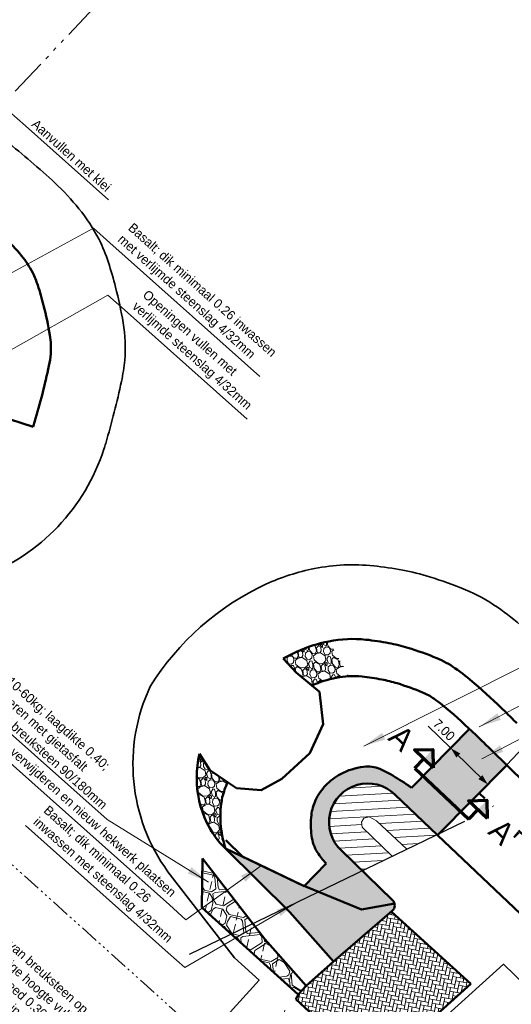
# Model space of a CAD drawing. Header units: metres. Extents: x 63663 to 67388, y 393975 to 407310.
# Tile 24 of 49: x 66473 to 66539, y 402421 to 402553. Entities that reach past the tile are written whole.
import ezdxf
from ezdxf.enums import TextEntityAlignment as Align

# ---------------------------------------------------------------- set-up
doc = ezdxf.new("R2010")
doc.units = ezdxf.units.M
for name, pattern in [('ACAD_ISO06W100', [36, 24, -3, 0, -3, 0, -3, 0, -3]), ('CENTER2', [28.574999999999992, 19.05, -3.174999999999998, 3.174999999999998, -3.174999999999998]), ('SECTIEGRENS', [10.5, 5, -1, 0.5, -1, 0.5, -1, 0.5, -1])]:
    doc.linetypes.add(name, pattern=pattern)
for name, color, linetype, lineweight in [('DP-NW-maatvoering', 7, 'Continuous', 35), ('maatvoering-leadr', 7, 'Continuous', 30), ('Plts-Detail', 3, 'CENTER2', 30), ('Plts-Detail_1-1000', 5, 'CENTER2', 70), ('sn-arcering_dun', 1, 'Continuous', 18), ('sn-arcering_kreukelberm', 253, 'Continuous', 0), ('sn-arcering_lgrijs', 9, 'Continuous', 20), ('sn-arcering_overlaging', 126, 'Continuous', 9), ('TM-Glooiing', 4, 'Continuous', 50), ('TM-invloedsgrens', 6, 'SECTIEGRENS', 20), ('TM-Kreukelberm', 43, 'Continuous', 50), ('TM-Overgangsconstructie', 150, 'ACAD_ISO06W100', 50), ('TM-Raster', 41, 'RASTER', 50), ('TM-Verharding', 2, 'Continuous', 50), ('TM-Werkgrens', 62, 'PBZ-WERKGRENS', 35)]:
    doc.layers.add(name, color=color, linetype=linetype, lineweight=lineweight)
doc.layers.add('TM-Arcrand', color=206, linetype='Continuous', plot=False)
doc.styles.add('ISO', font='isocp.shx', dxfattribs={"height": 2.5})
doc.styles.add('StagCAD', font='StagCAD.ttf')
doc.linetypes.add('PBZ-WERKGRENS', pattern='A,5.5,-1.05,["O",StagCAD,S=2,R=0,X=0,Y=-1],-3.45', length=10)
doc.linetypes.add('RASTER', pattern='A,3,-2,[200,RASTER,S=0.75,R=0,X=0,Y=0],-2,3', length=10)
doc.dimstyles.new('GM-maatvoering', dxfattribs={"dimtxt": 2.5, "dimasz": 1, "dimexe": 0, "dimexo": 0, "dimgap": 1, "dimtad": 1, "dimrnd": 0.001, "dimzin": 1, "dimdsep": 46, "dimtxsty": 'StagCAD', "dimblk1": 'DIM_PIJL', "dimblk2": 'DIM_PIJL', "dimsah": 1, "dimcen": 0.09, "dimse1": 1, "dimse2": 1, "dimclrd": 1, "dimclre": 1, "dimclrt": 7, "dimazin": 0, "dimtfac": 1, "dimtix": 1, "dimtmove": 0, "dimatfit": 3, "dimldrblk": 'RAD_PIJL', "dimfxl": 1, "dimtvp": 0.8299999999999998, "dimtolj": 1, "dimtzin": 0, "dimlwd": 15, "dimarcsym": 0})
doc.dimstyles.new('leader 1_1000', dxfattribs={"dimtxt": 2.5, "dimasz": 3, "dimexe": 0, "dimexo": 0, "dimgap": 1, "dimtad": 1, "dimrnd": 0.001, "dimzin": 1, "dimdsep": 46, "dimtxsty": 'StagCAD', "dimblk1": 'RAD_PIJL', "dimblk2": 'RAD_PIJL', "dimsah": 1, "dimcen": 0.09, "dimse1": 1, "dimse2": 1, "dimclrd": 1, "dimclre": 1, "dimclrt": 7, "dimazin": 0, "dimtfac": 1, "dimtix": 1, "dimtmove": 0, "dimatfit": 0, "dimfxl": 1, "dimtvp": 0.8299999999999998, "dimtolj": 1, "dimtzin": 0, "dimlwd": 15, "dimarcsym": 0})

# ---------------------------------------------------------------- blocks, each defined once
blk = doc.blocks.new('RAD_PIJL')
at = {"color": 1, "linetype": 'Continuous'}
blk.add_solid([(-2.828427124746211, -0.75), (-2.828427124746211, 0.75), (0, 0)], dxfattribs=at)
blk = doc.blocks.new('A$C339612C1')
at = {"layer": 'Plts-Detail_1-1000', "linetype": 'Continuous', "ltscale": 0.5}
for p, q in [((64650.17242433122, 403350.0082778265), (64650.63867791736, 403351.6950224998)), ((64659.81607158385, 403347.362619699), (64660.28232517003, 403349.0493643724))]:
    blk.add_line(p, q, dxfattribs=at)
at = {"layer": 'Plts-Detail_1-1000'}
blk.add_line((64650.17242433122, 403350.0082778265), (64659.81092028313, 403347.3439840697), dxfattribs=at)
at = {"layer": 'Plts-Detail_1-1000', "linetype": 'Continuous', "ltscale": 0.5, "flags": 128}
for points in [[(64652.32542259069, 403351.2287689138), (64648.95193324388, 403352.1612760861), (64651.10493150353, 403353.3817671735), (64652.32542259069, 403351.2287689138)], [(64661.9690698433, 403348.5831107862), (64658.59558049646, 403349.5156179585), (64660.74857875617, 403350.7361090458), (64661.9690698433, 403348.5831107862)]]:
    blk.add_lwpolyline(points, dxfattribs=at)
at = {"layer": 'Plts-Detail_1-1000', "linetype": 'Continuous', "ltscale": 0.5}
for points in [[(64650.63867791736, 403351.6950224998), (64651.10493150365, 403353.3817671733), (64652.32542259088, 403351.2287689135)], [(64660.28232516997, 403349.0493643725), (64660.74857875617, 403350.7361090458), (64661.96906984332, 403348.583110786)]]:
    blk.add_solid(points, dxfattribs=at)
at = {"layer": 'Plts-Detail_1-1000', "char_height": 3, "rotation": 344.5441439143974, "style": 'StagCAD', "bg_fill": 3, "box_fill_scale": 1.149999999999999, "bg_fill_color": 256, "bg_fill_transparency": 0}
for s, insert, width, attachment_point in [('A', (64647.99055111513, 403352.4366470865), 1.693629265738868, 6), ("A'", (64663.23189252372, 403348.3008686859), 1.819042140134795, 4)]:
    blk.add_mtext(s, dxfattribs=dict(at, insert=insert, width=width, attachment_point=attachment_point))
blk = doc.blocks.new('*U43')
at = {"layer": 'TM-invloedsgrens', "flags": 128}
blk.add_lwpolyline([(-15, 6.7e-15), (0, 0), (123.8599128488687, -1.08e-14)], dxfattribs=at)
at = {"layer": 'TM-invloedsgrens', "color": 3, "lineweight": 35, "style": 'ISO', "width": 0.9}
blk.add_attdef('METRSCH-ZL', text='', height=3, dxfattribs=at).set_placement((-8, 5.8e-15), align=Align.BOTTOM_RIGHT)
blk = doc.blocks.new('DIM_PIJL')
at = {"color": 1}
blk.add_line((0, 1.414213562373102), (0, -1.414213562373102), dxfattribs=at)
at = {"color": 1, "linetype": 'ByBlock'}
blk.add_solid([(-2.828427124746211, -0.75), (-2.828427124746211, 0.75), (0, 0)], dxfattribs=at)
blk = doc.blocks.new('*D104')
at = {"layer": 'Defpoints', "color": 0, "transparency": 16777216}
for p in [(66533.3331857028, 402457.6521704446), (66538.33706508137, 402452.756917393), (66535.80677225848, 402450.1704770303)]:
    blk.add_point(p, dxfattribs=at)
at = {"layer": 'DP-NW-maatvoering', "color": 1, "lineweight": 15, "transparency": 16777216}
for p, q in [((66530.80289287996, 402455.0657300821), (66527.76489490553, 402458.0377779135)), ((66535.44936073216, 402450.5201297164), (66531.16030440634, 402454.7160773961))]:
    blk.add_line(p, q, dxfattribs=at)
at = {"layer": 'DP-NW-maatvoering', "color": 1, "lineweight": 15, "transparency": 16777216, "xscale": 0.5, "yscale": 0.5, "zscale": 0.5}
for p, rotation in [((66530.80289287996, 402455.0657300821), 135.6286995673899), ((66535.80677225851, 402450.1704770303), 315.6286995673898)]:
    blk.add_blockref('DIM_PIJL', p, dxfattribs=dict(at, rotation=rotation))
at = {"layer": 'DP-NW-maatvoering', "color": 7, "transparency": 16777216, "insert": (66529.89190667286, 402457.5307562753), "char_height": 1.25, "attachment_point": 5, "rotation": 315.6286995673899, "style": 'StagCAD'}
blk.add_mtext('\\A1;7.00', dxfattribs=at)

msp = doc.modelspace()

# ---------------------------------------------------------------- hatches: boundary and pattern name
at = {"layer": 'sn-arcering_dun'}
h = msp.add_hatch(dxfattribs=at)
h.set_pattern_fill('HEX', color=256, scale=0.2, angle=30)
h.set_pattern_definition([(348.2837380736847, (221359.4749525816, 524132.1773296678), (0.1116708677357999, 0.5384685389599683), [0.3175, -0.635]), (108.2837380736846, (221359.4749525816, 524132.1773296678), (-0.5221628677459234, -0.1725244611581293), [0.3175, -0.635]), (48.28373807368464, (221359.7858375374, 524132.1128564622), (-0.4104920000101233, 0.3659440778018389), [0.3174999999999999, -0.6349999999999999])])
edge = h.paths.add_edge_path()
edge.add_line((66522.95089260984, 402434.6029482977), (66516.09180404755, 402441.2538260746))
edge.add_arc((66519.60524062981, 402445.1050097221), 5.213046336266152, 59.92838653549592, 227.6257880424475, ccw=False)
edge.add_arc((66519.60660173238, 402445.1036766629), 5.213518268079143, 45.331754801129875, 59.94867236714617, ccw=False)
edge.add_line((66523.27170847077, 402448.811474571), (66529.01980567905, 402443.3628470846))
edge.add_line((66529.01980567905, 402443.3628470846), (66538.33706508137, 402452.7569173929))
edge.add_line((66538.33706508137, 402452.7569173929), (66533.36283576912, 402457.6820649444))
edge.add_line((66533.36283576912, 402457.6820649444), (66525.48640315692, 402449.7406995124))
edge.add_line((66525.48640315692, 402449.7406995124), (66525.08947299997, 402450.0223719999))
edge.add_arc((66510.59741837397, 402429.2918424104), 25.29376413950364, 55.04382534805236, 66.09485143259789)
edge.add_arc((66519.60629865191, 402444.8314651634), 7.685199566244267, 80.70909720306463, 170.848709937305)
edge.add_arc((66520.7553635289, 402444.7767917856), 8.829273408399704, 171.684379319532, 201.4259796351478)
edge.add_arc((66519.66066348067, 402445.1674769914), 7.98951687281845, 206.9102490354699, 225.0358832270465)
edge.add_line((66514.01476116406, 402439.5144984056), (66511.04179002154, 402436.4976371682))
edge.add_line((66511.04179002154, 402436.4976371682), (66506.65820690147, 402438.5715025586))
edge.add_line((66506.65820690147, 402438.5715025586), (66500.4528747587, 402441.5378590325))
edge.add_line((66500.4528747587, 402441.5378590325), (66504.74061536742, 402437.3124976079))
edge.add_line((66504.74061536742, 402437.3124976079), (66509.13200000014, 402432.9849999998))
edge.add_line((66509.13200000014, 402432.9849999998), (66514.98999999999, 402426.2979999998))
edge.add_line((66514.98999999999, 402426.2979999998), (66522.90798903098, 402433.1277346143))
edge.add_arc((66522.25483645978, 402433.884960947), 1.000000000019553, 310.7797161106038, 405.8885614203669)
h = msp.add_hatch(dxfattribs=at)
h.set_pattern_fill('AR-HBONE', color=256, scale=0.005, angle=255.81)
h.set_pattern_definition([(259.0937380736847, (66519.21674750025, 402421.9375922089), (0.4027095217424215, -0.5949395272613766), [1.524, -0.508]), (349.0937380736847, (66519.120632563, 402421.4387680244), (0.4027095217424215, -0.5949395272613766), [1.524, -0.508])])
h.paths.add_polyline_path([(66533.49587425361, 402423.3079813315), (66522.79700000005, 402433.0319999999), (66514.97009403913, 402426.2808299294), (66511.30800000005, 402423.0300000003), (66510.25160686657, 402421.8871368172), (66510.28400000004, 402421.8580000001), (66509.90300000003, 402421.264), (66520.12600000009, 402411.8780000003), (66518.80200000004, 402410.4430000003), (66508.51800000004, 402419.8360000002), (66504.8340000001, 402415.8230000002), (66515.03300000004, 402406.3700000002), (66513.70300000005, 402404.9500000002), (66514.41500000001, 402404.8030000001), (66521.09310522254, 402412.138395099), (66521.12682223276, 402412.1075949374)])
at = {"layer": 'sn-arcering_kreukelberm'}
h = msp.add_hatch(dxfattribs=at)
h.set_pattern_fill('GRAVEL', color=256, scale=0.1, angle=284.09)
h.set_pattern_definition([(152.1027875, (65717.94367850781, 407799.9260811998), (-27.1190632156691, 14.14349356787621), [0.3417214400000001, -33.830483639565]), (109.059741, (65717.64166852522, 407800.0859684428), (9.883808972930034, -28.94464233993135), [0.5864047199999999, -58.05404889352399]), (56.60044710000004, (65717.45017587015, 407800.6402254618), (-20.91589002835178, -31.43770259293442), [0.4134815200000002, -40.9347227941]), (191.363689, (65716.59312280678, 407801.4464347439), (49.89000974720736, 9.903460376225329), [0.5340045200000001, -52.86643742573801]), (216.92365418, (65716.06958688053, 407801.3412166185), (26.47123373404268, 19.73814035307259), [0.5236337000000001, -51.83980774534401]), (281.3636889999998, (65715.65097430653, 407801.0266430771), (-9.903460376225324, 49.89000974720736), [0.5340045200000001, -52.86643742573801]), (321.78424047, (65715.75619243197, 407800.5031071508), (-32.67440691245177, 25.84305579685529), [0.70619366, -69.91311531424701]), (356.34532837, (65716.3110389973, 407800.0662387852), (58.52728848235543, -3.641332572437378), [0.66671952, -66.005256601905]), (45.51956561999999, (65716.97640289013, 407800.0237401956), (27.07976012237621, 27.74724115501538), [0.535813, -53.045545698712]), (99.32635829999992, (65717.35182907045, 407800.4060377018), (4.338290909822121, -27.7177638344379), [0.6117132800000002, -29.97393695]), (146.4874378, (65717.2526962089, 407801.0096646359), (-34.51963762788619, 22.76112075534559), [0.7910779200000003, -78.31677251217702]), (62.90407483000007, (65717.18065561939, 407799.0013041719), (10.45303213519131, 20.95519313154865), [0.2700045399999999, -26.730565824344]), (95.55923439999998, (65717.30363824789, 407799.2416754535), (3.111412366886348, -33.26328175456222), [0.51368198, -50.85463899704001]), (149.0899999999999, (65717.25387530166, 407799.7529425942), (-2.463582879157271, -0.6183521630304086), [0.35920934, -3.232893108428]), (127.28859051, (65717.50622059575, 407799.9995956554), (8.018926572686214, -11.081210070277), [0.19344132, -19.150622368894]), (215.89140949, (65717.38902845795, 407800.1534958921), (6.772396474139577, 4.318639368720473), [0.27356562, -13.40475299]), (315.05375653, (65717.16740425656, 407799.9931173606), (6.782222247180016, -6.154044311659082), [0.4443196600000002, -14.36629815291]), (85.65505118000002, (65717.48187954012, 407799.6792316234), (-1.226878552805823, -5.545517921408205), [0.32128714, -7.710898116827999]), (300.4795403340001, (65717.0303842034, 407801.5823739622), (13.57427026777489, -22.78077230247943), [0.4500880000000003, -44.558826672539]), (354.4361759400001, (65717.25868321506, 407801.1944824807), (-29.5728203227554, 3.052457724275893), [0.37759894, -37.38221567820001]), (217.2885905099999, (65717.97459611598, 407799.8029020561), (11.08121007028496, 8.018926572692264), [0.3868801, -18.957183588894]), (267.7004596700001, (65717.66679564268, 407799.5685177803), (1.207227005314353, 26.49088528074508), [0.4500880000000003, -44.55882667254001]), (263.53395478, (65715.50296281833, 407801.1989956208), (1.83540494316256, 13.55461872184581), [0.4340352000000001, -21.26773431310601]), (218.8651406, (65715.45408419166, 407800.7677212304), (24.00765084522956, 19.11978820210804), [0.36367212, -36.00359338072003]), (350.89140949, (65715.51719675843, 407799.159914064), (13.5546187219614, -1.835404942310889), [0.3868801, -18.957183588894]), (301.4440246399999, (65715.89919949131, 407799.0986683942), (-17.89290963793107, 29.55316877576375), [0.4257827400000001, -42.15237598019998]), (353.53395478, (65715.21420419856, 407800.367069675), (-13.55461872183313, 1.835404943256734), [0.2170176, -21.48475191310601]), (25.39993247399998, (65715.48009562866, 407799.3077290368), (9.235979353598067, 4.93699153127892), [0.1295146, -12.821994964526]), (90.05375653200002, (65715.59709125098, 407799.3632824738), (-0.6085263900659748, -8.009100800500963), [0.5236337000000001, -9.949054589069]), (110.0990059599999, (65715.59659996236, 407799.8869166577), (8.647104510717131, -24.01747662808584), [0.485267, -48.04136486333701]), (227.78006753, (65716.94568179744, 407799.9374656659), (4.308813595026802, 3.700287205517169), [0.36632388, -8.79177635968]), (277.2472265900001, (65716.69952002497, 407799.6661767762), (5.584821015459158, -43.11761327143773), [0.63955676, -63.316009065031]), (345.0353959, (65716.78020057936, 407799.0317304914), (-19.71848880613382, 5.525866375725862), [0.26150824, -25.88939231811]), (14.08999999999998, (65717.03284064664, 407798.9642030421), (1.845230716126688, 3.081935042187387), [0.1524, -2.387599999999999]), (44.34643716, (65715.65814040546, 407799.9547388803), (-14.77167150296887, -14.18279665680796), [0.3528669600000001, -34.9339407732]), (332.1027875, (65715.91048569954, 407800.2013919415), (27.11906321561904, -14.14349356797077), [0.68344288, -33.48876219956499]), (284.09, (65716.51450566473, 407799.8816174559), (3.081935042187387, -1.845230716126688), [0.6604, -1.879599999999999]), (249.3948465, (65716.67527722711, 407799.2410859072), (-11.06155850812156, -28.96429393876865), [0.40160956, -39.75931672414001]), (178.1446040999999, (65716.53394054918, 407798.8651684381), (-10.47268367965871, -0.0098257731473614), [0.36982908, -18.121650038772]), (131.7359753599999, (65716.16430485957, 407798.8771424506), (-36.38451988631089, 40.62455307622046), [0.6021451, -59.612464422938]), (99.51607874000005, (65715.76345678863, 407799.3264761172), (-5.574995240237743, 32.64492959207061), [0.63702946, -63.06584645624])])
edge = h.paths.add_edge_path()
edge.add_arc((66518.31397140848, 402449.7383704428), 20.10834876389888, 101.2821752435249, 120.1049137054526)
edge.add_line((66508.22792668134, 402467.1342720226), (66509.98300000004, 402465.273))
edge.add_line((66509.98300000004, 402465.273), (66512.0915628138, 402463.504026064))
edge.add_arc((66517.95244332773, 402450.8029273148), 13.98813174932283, 93.53426757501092, 114.77080766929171, ccw=False)
edge.add_line((66517.09013802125, 402464.7644551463), (66514.37995264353, 402469.45813683))
h = msp.add_hatch(dxfattribs=at)
h.set_pattern_fill('GRAVEL', color=256, scale=0.1, angle=284.09, style=0)
h.set_pattern_definition([(152.1027875, (132215.6937032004, 810250.2553210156), (-27.1190632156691, 14.14349356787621), [0.3417214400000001, -33.830483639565]), (109.059741, (132215.3916932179, 810250.4152082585), (9.883808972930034, -28.94464233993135), [0.5864047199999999, -58.05404889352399]), (56.60044710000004, (132215.2002005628, 810250.9694652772), (-20.91589002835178, -31.43770259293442), [0.4134815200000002, -40.9347227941]), (191.363689, (132214.3431474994, 810251.7756745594), (49.89000974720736, 9.903460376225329), [0.5340045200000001, -52.86643742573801]), (216.92365418, (132213.8196115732, 810251.670456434), (26.47123373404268, 19.73814035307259), [0.5236337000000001, -51.83980774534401]), (281.3636889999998, (132213.4009989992, 810251.355882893), (-9.903460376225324, 49.89000974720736), [0.5340045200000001, -52.86643742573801]), (321.78424047, (132213.5062171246, 810250.8323469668), (-32.67440691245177, 25.84305579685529), [0.70619366, -69.91311531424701]), (356.34532837, (132214.0610636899, 810250.3954786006), (58.52728848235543, -3.641332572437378), [0.66671952, -66.005256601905]), (45.51956561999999, (132214.7264275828, 810250.3529800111), (27.07976012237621, 27.74724115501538), [0.535813, -53.045545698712]), (99.32635829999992, (132215.1018537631, 810250.7352775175), (4.338290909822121, -27.7177638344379), [0.6117132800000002, -29.97393695]), (146.4874378, (132215.0027209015, 810251.3389044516), (-34.51963762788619, 22.76112075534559), [0.7910779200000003, -78.31677251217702]), (62.90407483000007, (132214.930680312, 810249.3305439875), (10.45303213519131, 20.95519313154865), [0.2700045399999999, -26.730565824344]), (95.55923439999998, (132215.0536629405, 810249.5709152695), (3.111412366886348, -33.26328175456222), [0.51368198, -50.85463899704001]), (149.0899999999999, (132215.0038999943, 810250.0821824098), (-2.463582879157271, -0.6183521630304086), [0.35920934, -3.232893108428]), (127.28859051, (132215.2562452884, 810250.3288354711), (8.018926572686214, -11.081210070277), [0.19344132, -19.150622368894]), (215.89140949, (132215.1390531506, 810250.4827357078), (6.772396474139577, 4.318639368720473), [0.27356562, -13.40475299]), (315.05375653, (132214.9174289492, 810250.3223571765), (6.782222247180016, -6.154044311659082), [0.4443196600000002, -14.36629815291]), (85.65505118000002, (132215.2319042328, 810250.008471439), (-1.226878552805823, -5.545517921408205), [0.32128714, -7.710898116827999]), (300.4795403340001, (132214.780408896, 810251.9116137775), (13.57427026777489, -22.78077230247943), [0.4500880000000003, -44.558826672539]), (354.4361759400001, (132215.0087079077, 810251.5237222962), (-29.5728203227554, 3.052457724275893), [0.37759894, -37.38221567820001]), (217.2885905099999, (132215.7246208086, 810250.1321418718), (11.08121007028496, 8.018926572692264), [0.3868801, -18.957183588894]), (267.7004596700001, (132215.4168203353, 810249.897757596), (1.207227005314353, 26.49088528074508), [0.4500880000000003, -44.55882667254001]), (263.53395478, (132213.252987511, 810251.5282354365), (1.83540494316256, 13.55461872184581), [0.4340352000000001, -21.26773431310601]), (218.8651406, (132213.2041088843, 810251.0969610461), (24.00765084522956, 19.11978820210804), [0.36367212, -36.00359338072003]), (350.89140949, (132213.2672214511, 810249.4891538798), (13.5546187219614, -1.835404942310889), [0.3868801, -18.957183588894]), (301.4440246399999, (132213.6492241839, 810249.4279082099), (-17.89290963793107, 29.55316877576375), [0.4257827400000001, -42.15237598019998]), (353.53395478, (132212.9642288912, 810250.6963094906), (-13.55461872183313, 1.835404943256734), [0.2170176, -21.48475191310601]), (25.39993247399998, (132213.2301203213, 810249.6369688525), (9.235979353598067, 4.93699153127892), [0.1295146, -12.821994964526]), (90.05375653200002, (132213.3471159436, 810249.6925222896), (-0.6085263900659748, -8.009100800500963), [0.5236337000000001, -9.949054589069]), (110.0990059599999, (132213.346624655, 810250.2161564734), (8.647104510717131, -24.01747662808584), [0.485267, -48.04136486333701]), (227.78006753, (132214.6957064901, 810250.2667054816), (4.308813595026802, 3.700287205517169), [0.36632388, -8.79177635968]), (277.2472265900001, (132214.4495447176, 810249.9954165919), (5.584821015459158, -43.11761327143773), [0.63955676, -63.316009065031]), (345.0353959, (132214.530225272, 810249.3609703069), (-19.71848880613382, 5.525866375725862), [0.26150824, -25.88939231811]), (14.08999999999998, (132214.7828653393, 810249.2934428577), (1.845230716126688, 3.081935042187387), [0.1524, -2.387599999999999]), (44.34643716, (132213.4081650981, 810250.2839786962), (-14.77167150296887, -14.18279665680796), [0.3528669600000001, -34.9339407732]), (332.1027875, (132213.6605103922, 810250.530631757), (27.11906321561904, -14.14349356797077), [0.68344288, -33.48876219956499]), (284.09, (132214.2645303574, 810250.2108572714), (3.081935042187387, -1.845230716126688), [0.6604, -1.879599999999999]), (249.3948465, (132214.4253019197, 810249.5703257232), (-11.06155850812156, -28.96429393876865), [0.40160956, -39.75931672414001]), (178.1446040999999, (132214.2839652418, 810249.1944082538), (-10.47268367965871, -0.0098257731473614), [0.36982908, -18.121650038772]), (131.7359753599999, (132213.9143295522, 810249.2063822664), (-36.38451988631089, 40.62455307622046), [0.6021451, -59.612464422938]), (99.51607874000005, (132213.5134814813, 810249.6557159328), (-5.574995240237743, 32.64492959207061), [0.63702946, -63.06584645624])])
edge = h.paths.add_edge_path()
edge.add_line((66500.71311170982, 402450.4952283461), (66498.351, 402452.092))
edge.add_line((66498.351, 402452.092), (66496.9515369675, 402454.2953799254))
edge.add_arc((66510.35112416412, 402451.0325864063), 13.79111157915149, 166.3148284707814, 219.219811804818)
edge.add_line((66499.66679285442, 402442.3125048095), (66500.4528747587, 402441.5378590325))
edge.add_arc((66513.66041530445, 402445.8641729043), 13.89806169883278, 169.2933738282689, 198.1369294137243, ccw=False)
edge.add_arc((66518.31921516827, 402443.2578215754), 19.03562280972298, 157.6537233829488, 164.1833807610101, ccw=False)
at = {"layer": 'sn-arcering_lgrijs'}
h = msp.add_hatch(color=256, dxfattribs=at)
h.dxf.hatch_style = 1
edge = h.paths.add_edge_path()
edge.add_line((65551.68383113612, 403267.4436287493), (65556.79896681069, 403278.4124796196))
edge.add_line((65556.79896681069, 403278.4124796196), (65501.98403396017, 403292.0669708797))
edge.add_arc((65153.17913577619, 401919.7206210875), 1415.980000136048, 75.73928053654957, 77.41508903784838)
edge.add_line((65461.70166963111, 403301.6805361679), (65456.55944140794, 403290.6535882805))
edge.add_arc((65153.17913574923, 401919.7206210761), 1404.100000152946, 75.73812834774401, 77.52184026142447, ccw=False)
edge.add_arc((1544873.313091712, 6342005.496034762), 6120212.589272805, 256.0119559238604, 256.0124633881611)
at = {"layer": 'sn-arcering_overlaging'}
h = msp.add_hatch(dxfattribs=at)
h.set_pattern_fill('NATUURST', color=256, scale=0.7, angle=254.09, pattern_type=2)
h.set_pattern_definition([(212.3737380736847, (386915.8846149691, 663098.7423997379), (-2.16393591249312, -9.660092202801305), [0.35, -0.35, 0.7, -5.599999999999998]), (212.3737380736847, (386918.4368244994, 663099.946030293), (-2.16393591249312, -9.660092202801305), [1.75, -5.25]), (212.3737380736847, (386918.9198291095, 663099.8378334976), (-2.16393591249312, -9.660092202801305), [1.75, -5.25]), (212.3737380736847, (386917.19644232, 663096.6731948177), (-2.16393591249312, -9.660092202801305), [0.35, -6.649999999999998]), (212.3737380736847, (386920.5272571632, 663097.9560324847), (-2.16393591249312, -9.660092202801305), [1.049999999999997, -5.949999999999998]), (212.3737380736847, (386920.7146610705, 663097.6604317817), (-2.16393591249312, -9.660092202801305), [1.049999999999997, -5.949999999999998]), (212.3737380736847, (386917.3548565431, 663095.1159841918), (-2.16393591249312, -9.660092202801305), [2.099999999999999, -4.899999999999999]), (212.3737380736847, (386917.8378611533, 663095.0077873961), (-2.16393591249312, -9.660092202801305), [2.099999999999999, -4.899999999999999]), (212.3737380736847, (386919.6906724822, 663095.3536055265), (-2.16393591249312, -9.660092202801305), [0.7, -6.299999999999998]), (212.3737380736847, (386919.5824756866, 663094.8706009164), (-2.16393591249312, -9.660092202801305), [0.35, -6.649999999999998]), (212.3737380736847, (386922.6176898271, 663095.9660346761), (-2.16393591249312, -9.660092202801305), [0.35, -0.35, 0.35, -5.949999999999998]), (302.3737380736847, (386921.868074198, 663097.1484374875), (9.660092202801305, -2.16393591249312), [1.049999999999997, -5.949999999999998]), (302.3737380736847, (386920.2606461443, 663099.0302385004), (9.660092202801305, -2.16393591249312), [0.35, -0.7, 0.35, -0.7, 1.399999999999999, -3.5]), (302.3737380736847, (386921.9182916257, 663095.1082222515), (9.660092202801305, -2.16393591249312), [0.35, -6.649999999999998]), (302.3737380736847, (386919.3448543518, 663097.2064168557), (9.660092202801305, -2.16393591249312), [0.35, -6.649999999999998]), (302.3737380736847, (386919.986273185, 663095.541009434), (9.660092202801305, -2.16393591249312), [0.35, -6.649999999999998]), (302.3737380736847, (386917.3336287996, 663098.4178093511), (9.660092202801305, -2.16393591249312), [0.7, -6.299999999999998]), (302.3737380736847, (386916.8506241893, 663098.5260061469), (9.660092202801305, -2.16393591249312), [1.049999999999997, -5.949999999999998]), (302.3737380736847, (386918.8038703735, 663094.7913938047), (9.660092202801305, -2.16393591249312), [0.7, -0.35, 0.7, -5.25]), (302.3737380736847, (386917.3838462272, 663096.377594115), (9.660092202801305, -2.16393591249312), [1.399999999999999, -5.599999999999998]), (302.3737380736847, (386917.0882455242, 663096.1901902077), (9.660092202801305, -2.16393591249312), [0.7, -6.299999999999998]), (302.3737380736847, (386915.1852167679, 663097.8845873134), (9.660092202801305, -2.16393591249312), [1.399999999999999, -5.599999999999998]), (302.3737380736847, (386914.8896160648, 663097.697183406), (9.660092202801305, -2.16393591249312), [1.049999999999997, -5.949999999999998]), (257.3737380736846, (386917.4418255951, 663098.9008139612), (3.748078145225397, -5.912014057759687), [0.49497469, -9.404520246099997]), (257.3737380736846, (386917.4920430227, 663096.860598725), (3.748078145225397, -5.912014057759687), [0.49497469, -9.404520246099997]), (257.3737380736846, (386917.463053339, 663095.5989888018), (3.748078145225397, -5.912014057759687), [0.49497469, -9.404520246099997]), (257.3737380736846, (386921.9762709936, 663097.6314420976), (3.748078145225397, -5.912014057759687), [0.49497469, -9.404520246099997]), (257.3737380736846, (386922.1346852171, 663096.0742314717), (3.748078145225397, -5.912014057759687), [0.49497469, -9.404520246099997]), (257.3737380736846, (386917.4128359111, 663097.6392040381), (3.748078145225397, -5.912014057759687), [0.989947, -8.909547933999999]), (257.3737380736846, (386919.2578852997, 663093.421587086), (3.748078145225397, -5.912014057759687), [0.989947, -8.909547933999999]), (347.3737380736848, (386915.9928117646, 663099.2254043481), (5.912014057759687, 3.748078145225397), [0.9899469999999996, -8.909547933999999]), (347.3737380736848, (386915.8846149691, 663098.7423997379), (5.912014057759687, 3.748078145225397), [0.9899469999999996, -8.909547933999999]), (347.3737380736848, (386915.9348323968, 663096.7021845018), (5.912014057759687, 3.748078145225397), [0.9899469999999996, -8.909547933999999]), (347.3737380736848, (386918.1334618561, 663095.1951913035), (5.912014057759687, 3.748078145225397), [0.9899469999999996, -8.909547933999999]), (347.3737380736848, (386917.8378611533, 663095.0077873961), (5.912014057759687, 3.748078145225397), [0.9899469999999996, -8.909547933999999]), (347.3737380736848, (386917.8958405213, 663097.5310072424), (5.912014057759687, 3.748078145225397), [1.484923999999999, -8.414570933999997]), (347.3737380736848, (386915.6392316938, 663096.5147805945), (5.912014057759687, 3.748078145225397), [1.484923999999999, -8.414570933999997]), (347.3737380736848, (386917.7084366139, 663097.8266079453), (5.912014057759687, 3.748078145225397), [1.979898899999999, -7.919596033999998]), (347.3737380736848, (386922.6176898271, 663095.9660346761), (5.912014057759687, 3.748078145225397), [1.979898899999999, -7.919596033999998]), (347.3737380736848, (386922.4302859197, 663096.2616353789), (5.912014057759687, 3.748078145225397), [1.979898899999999, -7.919596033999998]), (347.3737380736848, (386920.073242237, 663099.3258392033), (5.912014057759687, 3.748078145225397), [0.49497469, -9.404520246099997]), (347.3737380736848, (386921.0102617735, 663097.847835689), (5.912014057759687, 3.748078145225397), [0.49497469, -9.404520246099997]), (238.9387892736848, (386915.5890142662, 663098.5549958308), (-5.912014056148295, -3.748078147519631), [0.7826237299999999, -14.86985206]), (238.9387892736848, (386917.8958405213, 663097.5310072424), (-5.912014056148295, -3.748078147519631), [0.7826237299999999, -14.86985206]), (238.9387892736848, (386915.4518277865, 663096.8103812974), (-5.912014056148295, -3.748078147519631), [1.5652476, -14.087228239]), (238.9387892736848, (386915.6392316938, 663096.5147805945), (-5.912014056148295, -3.748078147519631), [1.5652476, -14.087228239]), (275.8086868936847, (386919.2868749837, 663094.6831970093), (3.748078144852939, -5.912014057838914), [0.7825999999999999, -7.825999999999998, 1.565199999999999, -5.478675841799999]), (275.8086868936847, (386920.7436507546, 663098.9220417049), (3.748078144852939, -5.912014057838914), [0.7826237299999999, -14.86985206]), (275.8086868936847, (386918.3576173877, 663100.7246356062), (3.748078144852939, -5.912014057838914), [0.7826237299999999, -14.86985206]), (275.8086868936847, (386920.4480500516, 663098.7346377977), (3.748078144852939, -5.912014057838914), [0.7826237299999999, -14.86985206]), (275.8086868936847, (386919.1786781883, 663094.2001923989), (3.748078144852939, -5.912014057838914), [0.7826237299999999, -14.86985206]), (275.8086868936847, (386919.2868749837, 663094.6831970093), (3.748078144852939, -5.912014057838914), [0.7826237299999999, -14.86985206]), (275.8086868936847, (386919.5322582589, 663096.9108161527), (3.748078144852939, -5.912014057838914), [1.5652476, -14.087228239]), (275.8086868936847, (386919.8278589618, 663097.0982200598), (3.748078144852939, -5.912014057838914), [1.5652476, -14.087228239]), (328.9387892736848, (386920.7146610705, 663097.6604317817), (3.748078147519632, -5.912014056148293), [0.7826237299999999, -14.86985206]), (328.9387892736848, (386918.7324252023, 663100.1334342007), (3.748078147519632, -5.912014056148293), [1.5652476, -14.087228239]), (328.9387892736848, (386918.9198291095, 663099.8378334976), (3.748078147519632, -5.912014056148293), [1.5652476, -14.087228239]), (5.808686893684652, (386920.1736770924, 663095.245408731), (5.912014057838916, 3.748078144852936), [1.565247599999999, -14.08722823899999]), (5.808686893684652, (386919.5824756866, 663094.8706009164), (5.912014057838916, 3.748078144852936), [2.347871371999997, -13.304604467]), (257.3737380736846, (386918.529237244, 663100.8334385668), (2.134598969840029, -0.4781667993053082), [1.09375, -0.546875])])
h.paths.add_polyline_path([(66511.30800000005, 402423.0300000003), (66505.742, 402429.3400000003), (66497.35533464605, 402440.217699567), (66497.26000000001, 402433.5730000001), (66510.24875499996, 402421.8897020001), (66510.29400000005, 402421.9330000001)])

# ---------------------------------------------------------------- linework, layer by layer
at = {"layer": 'TM-Glooiing'}
for p, q in [((66513.09999999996, 402462.658), (66512.09156281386, 402463.5040260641)), ((66513.60939689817, 402458.3164913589), (66513.09999999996, 402462.658)), ((66511.79899999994, 402454.3920000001), (66513.60939689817, 402458.3164913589)), ((66508.04399999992, 402450.93), (66511.79899999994, 402454.3920000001)), ((66529.01980567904, 402443.3628470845), (66538.33706508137, 402452.7569173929)), ((66500.71311170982, 402450.4952283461), (66501.24486348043, 402450.1357677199)), ((66501.24486348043, 402450.1357677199), (66501.92499999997, 402449.676)), ((66505.23935195, 402449.3923768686), (66508.04399999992, 402450.93)), ((66501.92499999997, 402449.676), (66503.582175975, 402449.5341884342)), ((66503.582175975, 402449.5341884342), (66505.23935195, 402449.3923768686)), ((66511.02729771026, 402436.4829309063), (66500.45287475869, 402441.5378590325)), ((66497.25999999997, 402433.5729999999), (66497.35533464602, 402440.2176995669)), ((66514.01476116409, 402439.5144984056), (66511.02729771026, 402436.4829309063)), ((66522.90798903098, 402433.1277346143), (66514.99, 402426.2979999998)), ((66522.797001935, 402433.0319982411), (66522.79700193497, 402433.0319982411)), ((66510.28399999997, 402421.8579999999), (66509.90299999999, 402421.264)), ((66510.248755, 402421.889702), (66510.28399999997, 402421.8579999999))]:
    msp.add_line(p, q, dxfattribs=at)
for points in [[(66536.20284979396, 402454.8652723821), (66559.20359588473, 402432.3464999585), (66569.90095867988, 402421.3898599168, 0.002004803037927), (66578.67670415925, 402412.939233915)], [(66601.74619330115, 402380.1817043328), (66587.93302823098, 402388.2462859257), (66587.93302823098, 402388.2462859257, -0.0555966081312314), (66584.13176720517, 402391.1221598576), (66529.01980567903, 402443.3628470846)]]:
    msp.add_lwpolyline(points, format="xyb", dxfattribs=at)
for points in [[(66529.01980567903, 402443.3628470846), (66523.27170847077, 402448.811474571)], [(66500.45287475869, 402441.5378590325), (66509.13199999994, 402432.9849999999), (66514.9897534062, 402426.2982814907)], [(66497.355334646, 402440.2176995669), (66505.74199999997, 402429.34), (66511.30799999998, 402423.0300000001)], [(66497.25999999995, 402433.5729999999), (66510.24875499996, 402421.889702)], [(66510.248755, 402421.889702), (66510.294, 402421.933), (66511.308, 402423.0300000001), (66514.9897534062, 402426.2982814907)]]:
    msp.add_lwpolyline(points, dxfattribs=at)
for centre, radius, start, end in [((66518.25097619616, 402449.9582313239), 14.88042097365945, 101.2280968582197, 114.4517854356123), ((66517.61815880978, 402453.1459874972), 11.63045985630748, 83.97612816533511, 101.2280968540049), ((66515.4814970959, 402432.8981635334), 31.99070785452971, 79.15869588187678, 83.97612816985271), ((66517.70255327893, 402444.4959181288), 20.1821938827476, 73.08465111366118, 79.1586958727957), ((66512.86201405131, 402428.5791584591), 36.818721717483, 67.40590464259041, 73.08465111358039), ((66523.93407371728, 402455.1858015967), 8.00025603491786, 55.1203217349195, 67.4059046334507), ((66513.79577573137, 402440.6419019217), 25.72904910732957, 48.87566253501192, 55.12032174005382), ((66520.26533109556, 402443.4196316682), 9.227640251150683, 97.49863483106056, 117.8589428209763), ((66519.6140632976, 402444.6517967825), 7.833947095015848, 117.8589428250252, 136.2637512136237), ((66518.31921516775, 402443.2578215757), 19.03562280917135, 157.6537233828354, 164.183380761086), ((66519.33764574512, 402444.9162819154), 7.451378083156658, 136.2637512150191, 155.1393279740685), ((66519.60660173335, 402445.1036766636), 5.213518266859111, 45.3317548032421, 227.4526102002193), ((66513.65457601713, 402445.8637937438), 13.8923945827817, 169.2873632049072, 198.1429400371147), ((66518.43011653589, 402445.3367860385), 6.451161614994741, 155.1393279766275, 173.6192690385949), ((66523.81272508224, 402444.7348626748), 11.86732137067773, 173.6192690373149, 187.2173875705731), ((66517.54572902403, 402443.9412246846), 5.550272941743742, 187.2173875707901, 211.9130144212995), ((66520.0538321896, 402445.5031719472), 8.504974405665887, 211.9130144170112, 224.759926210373), ((66522.25483645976, 402433.8849609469), 1, 310.7797161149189, 45.88856142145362)]:
    msp.add_arc(centre, radius, start, end, dxfattribs=at)
at = {"layer": 'TM-invloedsgrens'}
msp.add_line((66504.32727995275, 402577.8243032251), (66457.82596478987, 402528.3995798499), dxfattribs=at)
at = {"layer": 'TM-Kreukelberm'}
msp.add_line((66510.02192600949, 402468.0555756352), (66508.22792668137, 402467.1342720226), dxfattribs=at)
for points in [[(66452.30010768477, 402540.5407842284, 0.0058883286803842), (66457.86345406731, 402535.1322704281, 0.010007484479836), (66461.13723578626, 402532.1460359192, 0.0060327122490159), (66467.80195054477, 402526.4473905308, -0.0156299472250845), (66470.60809885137, 402523.9532040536, -0.0315710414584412), (66472.96946472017, 402521.4174806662, -0.0555354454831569), (66474.46276378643, 402519.116854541, -0.0379726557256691), (66475.14552335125, 402517.4504853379, -0.0152318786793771), (66475.94161370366, 402514.707780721, -0.0211485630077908), (66476.79022058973, 402510.7213413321, -0.0630461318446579), (66476.89470409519, 402508.2067019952, -0.0322134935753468), (66476.65314377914, 402506.5953569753, -0.0083653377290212), (66475.76541761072, 402502.8029378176, -0.0109998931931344), (66474.71750645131, 402498.9968491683, -0.0038959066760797), (66474.52359693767, 402498.3665536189, -0.0783623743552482)], [(66510.02192600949, 402468.0555756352, -0.05776334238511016), (66514.37995264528, 402469.4581368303, -0.075418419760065), (66519.36340606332, 402469.6846182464, -0.0210231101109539), (66522.43905676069, 402469.22865804, -0.0265092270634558), (66525.02952670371, 402468.588621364, -0.0247832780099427), (66528.92877441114, 402467.1882855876, -0.0536573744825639), (66531.36833441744, 402465.8506234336, -0.0272542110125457), (66534.00612618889, 402463.7896057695, -0.0141723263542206), (66538.15448588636, 402459.9551354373, -0.0007159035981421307), (66539.7052148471, 402458.4336723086, -0.0007159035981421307)], [(66499.66679285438, 402442.3125048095, -0.235031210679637), (66496.9515369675, 402454.2953799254, -0.0207144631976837)]]:
    msp.add_lwpolyline(points, format="xyb", dxfattribs=at)
for points in [[(66469.76122468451, 402499.8897477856), (66474.52359693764, 402498.3665536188)], [(66512.09156281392, 402463.5040260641), (66509.983, 402465.273), (66508.22792668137, 402467.1342720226)], [(66496.9515369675, 402454.2953799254), (66498.351, 402452.092), (66500.71311170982, 402450.4952283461)], [(66499.66679285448, 402442.3125048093), (66500.45287475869, 402441.5378590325)]]:
    msp.add_lwpolyline(points, dxfattribs=at)
at = {"layer": 'TM-Overgangsconstructie', "ltscale": 0.5}
msp.add_lwpolyline([(66605.17527655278, 402385.9127861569), (66595.11433545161, 402392.6356887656, -0.0424454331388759), (66588.49302809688, 402397.9237806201), (66534.61308020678, 402449.0066063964)], format="xyb", dxfattribs=at)
at = {"layer": 'TM-Verharding'}
msp.add_line((66509.90299999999, 402421.264), (66520.12599999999, 402411.8780000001), dxfattribs=at)
for points in [[(66533.49587425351, 402423.3079813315), (66522.797001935, 402433.0319982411)], [(66514.41499999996, 402404.8029999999), (66521.09310522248, 402412.138395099), (66521.12682223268, 402412.1075949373), (66533.49587425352, 402423.3079813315)]]:
    msp.add_lwpolyline(points, dxfattribs=at)
at = {"layer": 'TM-Werkgrens', "flags": 128}
for points in [[(66546.70990114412, 402465.5705150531, 0.0007118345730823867), (66545.14764908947, 402467.1032588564, 0.0141723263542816), (66540.58307895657, 402471.3224466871, 0.0272542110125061), (66537.08688386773, 402474.0541709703, 0.053657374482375), (66532.77077619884, 402476.420783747, 0.0247832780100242), (66527.93911172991, 402478.1559781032, 0.026509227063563), (66524.31995065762, 402479.0501771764, 0.0210231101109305), (66520.41283420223, 402479.6294008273, 0.0754184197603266), (66512.43279893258, 402479.2667347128, 0.0577633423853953), (66505.88265240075, 402477.1586747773, 0.1451045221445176), (66490.31061311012, 402463.396591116, 0.273629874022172), (66492.689295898, 402438.4210130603), (66501.63655910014, 402426.8162050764), (66504.97167495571, 402423.7951121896), (66485.8627291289, 402402.6999484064), (66392.46389214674, 402300.2385315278)], [(66515.82508936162, 402404.866435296), (66521.48215553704, 402411.0802959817), (66537.91022175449, 402425.9561885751), (66582.94241436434, 402382.2995216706), (66591.23464338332, 402382.3343961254, -0.1768480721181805), (66605.73433180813, 402377.1093437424)]]:
    msp.add_lwpolyline(points, format="xyb", dxfattribs=at)

# ---------------------------------------------------------------- leaders
at = {"layer": 'maatvoering-leadr', "annotation_type": 0, "has_hookline": 1}
for points, hookline_direction, text_width, horizontal_direction in [([(66457.32645911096, 402511.3726975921), (66482.64008631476, 402525.1351569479), (66484.87943434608, 402523.1388302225)], 0, 26.0625, (0.7464493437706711, -0.6654422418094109, 0)), ([(66534.63506134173, 402457.9344909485), (66565.39188346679, 402473.9817187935), (66567.6312314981, 402471.985392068)], 0, 25.4375, (0.7464493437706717, -0.6654422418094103, 0)), ([(66499.84633706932, 402414.1236063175), (66485.60638579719, 402405.7686876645), (66483.36703776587, 402407.7650143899)], 1, 31.0625, (0.7464493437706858, -0.6654422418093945, 0))]:
    msp.add_leader(points, dimstyle='leader 1_1000', override={"dimscale": 0}, dxfattribs=dict(at, hookline_direction=hookline_direction, text_width=text_width, horizontal_direction=horizontal_direction))

# ---------------------------------------------------------------- next in the draw order: block references
at = {"layer": 'Plts-Detail', "rotation": 332.0297256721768}
msp.add_blockref('A$C339612C1', (-179749.056964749, 76539.0490855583), dxfattribs=at)

# ---------------------------------------------------------------- next in the draw order: texts
at = {"layer": 'maatvoering-leadr', "color": 7, "char_height": 1.25, "attachment_point": 7, "style": 'StagCAD', "bg_fill": 3, "box_fill_scale": 1.199999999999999, "bg_fill_color": 256, "bg_fill_transparency": 0}
for s, insert, rotation in [('\\A1;Basalt; dik minimaal 0.26 inwassen\\Pmet verlijmde steenslag 4/32mm', (66485.58538013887, 402523.1793337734), 318.28373807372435), ('Aansluiting van breuksteen op damwand,\\Pover de volledige hoogte vullen met \\Pasfaltmastiek; breed 0.30;\\Pgeotextiel opzetten in damwandkassen', (66460.13995147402, 402429.1412598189), 318.2837380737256)]:
    msp.add_mtext(s, dxfattribs=dict(at, insert=insert, rotation=rotation))

# ---------------------------------------------------------------- next in the draw order: hatches: boundary and pattern name
at = {"layer": 'sn-arcering_dun'}
h = msp.add_hatch(dxfattribs=at)
h.set_pattern_fill('_USER', color=256, angle=45, style=0, pattern_type=0)
h.set_pattern_definition([(3.283738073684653, (66524.68385897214, 402446.1120362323), (-0.0572806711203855, 0.9983581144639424), [])])
h.paths.add_polyline_path([(66528.95013342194, 402443.4288894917), (66523.27170846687, 402448.811474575, 1.018681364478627), (66516.08122180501, 402441.2627823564), (66518.86979123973, 402438.5593908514), (66522.90114174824, 402440.5068104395), (66518.87394800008, 402444.4109920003), (66518.75434400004, 402445.0900010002), (66519.08133700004, 402445.6405350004), (66519.78550700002, 402445.795583), (66520.80092500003, 402445.294367), (66524.87105548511, 402441.4584142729)])

# ---------------------------------------------------------------- next in the draw order: linework, layer by layer
msp.add_lwpolyline([(66524.87105548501, 402441.4584142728), (66520.80092499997, 402445.294367), (66519.78550699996, 402445.7955829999), (66519.08133699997, 402445.640535), (66518.75434399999, 402445.090001), (66518.873948, 402444.410992), (66522.90114174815, 402440.5068104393)], dxfattribs=at)
at = {"layer": 'TM-Glooiing'}
for p, q in [((66533.33318570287, 402457.6521704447), (66525.48640315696, 402449.7406995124)), ((66516.08122180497, 402441.2627823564), (66522.95089260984, 402434.6029482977))]:
    msp.add_line(p, q, dxfattribs=at)
for centre, radius, start, end in [((66468.45379110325, 402388.7099557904), 94.66976711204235, 45.6278220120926, 48.87566251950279), ((66007.62146162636, 401917.6661275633), 753.6452780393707, 45.4632757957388, 45.62782201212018), ((66519.60665458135, 402448.4236978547), 4.180410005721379, 67.05089584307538, 97.49863484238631), ((66516.27131803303, 402440.5466903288), 12.73445685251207, 59.70602892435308, 67.05089584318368), ((66503.28030735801, 402418.309868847), 38.48795346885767, 55.4831110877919, 59.70602890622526), ((66515.72428241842, 402436.4045362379), 16.52731815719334, 53.79573458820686, 55.4831110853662)]:
    msp.add_arc(centre, radius, start, end, dxfattribs=at)
at = {"layer": 'TM-invloedsgrens'}
msp.add_line((66584.5605450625, 402501.9179370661), (66538.3207705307, 402452.7711966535), dxfattribs=at)
at = {"layer": 'TM-Raster', "ltscale": 0.5, "flags": 128}
msp.add_lwpolyline([(66500.48500238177, 402442.653923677), (66502.71476588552, 402440.4565993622), (66510.705, 402436.637), (66518.75, 402433.3079999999), (66523.23999999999, 402434.1370000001)], dxfattribs=at)

# ---------------------------------------------------------------- next in the draw order: dimensions: what is measured, and where the dimension line sits
at = {"layer": 'DP-NW-maatvoering'}
dim = msp.add_linear_dim(base=(66535.80677225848, 402450.1704770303), p1=(66533.33318570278, 402457.6521704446), p2=(66538.33706508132, 402452.7569173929), angle=315.62869956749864, dimstyle='GM-maatvoering', dxfattribs=at)
dim.commit()
dim.dimension.update_dxf_attribs({"geometry": '*D104', "text_midpoint": (66529.10518812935, 402456.7265803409), "dimtype": 161})

# ---------------------------------------------------------------- next in the draw order: leaders
at = {"layer": 'maatvoering-leadr', "annotation_type": 0, "has_hookline": 1}
for points, hookline_direction, text_width, horizontal_direction in [([(66440.51861524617, 402524.3742767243), (66471.24306478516, 402540.9220749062), (66473.48241281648, 402538.9257481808)], 0, 14, (0.7464493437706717, -0.6654422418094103, 0)), ([(66465.52703508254, 402505.3549498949), (66484.60151363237, 402516.1046058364), (66486.84086166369, 402514.108279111)], 0, 21.125, (0.7464493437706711, -0.6654422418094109, 0)), ([(66519.08052096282, 402455.3345666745), (66564.89190084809, 402478.3664036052), (66567.1312488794, 402476.3700768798)], 0, 21.125, (0.7464493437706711, -0.6654422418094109, 0)), ([(66534.99391271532, 402453.6108717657), (66563.97231268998, 402468.8184969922), (66566.2116607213, 402466.8221702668)], 0, 26.0625, (0.7464493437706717, -0.6654422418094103, 0)), ([(66510.21025145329, 402434.3762374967), (66494.95436301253, 402425.5099895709), (66492.71501498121, 402427.5063162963)], 1, 24.75, (0.7464493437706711, -0.6654422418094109, 0))]:
    msp.add_leader(points, dimstyle='leader 1_1000', override={"dimscale": 0}, dxfattribs=dict(at, hookline_direction=hookline_direction, text_width=text_width, horizontal_direction=horizontal_direction))

# ---------------------------------------------------------------- next in the draw order: texts
at = {"layer": 'maatvoering-leadr', "color": 7, "char_height": 1.25, "attachment_point": 7, "style": 'StagCAD', "bg_fill": 3, "box_fill_scale": 1.199999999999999, "bg_fill_color": 256, "bg_fill_transparency": 0}
for s, insert, rotation in [('\\A1;Aanvullen met klei', (66474.18835860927, 402538.9662517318), 318.2837380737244), ('\\A1;Openingen vullen met\\Pverlijmde steenslag 4/32mm', (66487.54680745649, 402514.1487826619), 318.28373807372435), ('\\A1;Basalt; dik minimaal 0.26\\Pinwassen met steenslag 4/32mm', (66474.1998901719, 402444.6819575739), 318.28373807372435)]:
    msp.add_mtext(s, dxfattribs=dict(at, insert=insert, rotation=rotation))

# ---------------------------------------------------------------- next in the draw order: linework, layer by layer
at = {"layer": 'TM-Arcrand'}
msp.add_line((66495.57720953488, 402427.307471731), (66532.67380281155, 402445.2276779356), dxfattribs=at)
at = {"layer": 'TM-Werkgrens', "flags": 128}
msp.add_lwpolyline([(66264.36812572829, 402731.7463202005, 0.0009445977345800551), (66273.58601188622, 402723.1403330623, -0.0016896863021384), (66307.68314989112, 402691.162736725, -0.0001450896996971), (66308.99166745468, 402689.9265029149, -2.4375471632e-06), (66386.48016710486, 402616.6752614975, -0.0006224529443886), (66410.11475861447, 402594.2770663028, 0.0017743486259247), (66459.0496224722, 402547.9234733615, 0.0054695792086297), (66464.74912171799, 402542.3839999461, 0.0100074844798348), (66467.72718867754, 402539.6675065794, 0.0060327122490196), (66474.20850526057, 402534.125675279, -0.0156299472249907), (66477.48183202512, 402531.2162469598, -0.0315710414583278), (66480.70296614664, 402527.7572721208, -0.0555354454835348), (66483.40199294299, 402523.5990618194, -0.0379726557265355), (66484.6597991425, 402520.529211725, -0.0152318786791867), (66485.62568705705, 402517.2015175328, -0.0211485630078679), (66486.65034734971, 402512.388044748, -0.0630461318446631), (66486.85910894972, 402507.3637097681, -0.0322134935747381), (66486.42671348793, 402504.4793855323, -0.0083653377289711), (66485.46272813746, 402500.3611825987, -0.0109998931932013), (66484.29803523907, 402496.1309342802, -0.0037851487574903), (66484.06528606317, 402495.3737951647, -0.4808377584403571), (66444.0652273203, 402480.1970361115), (66444.06522732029, 402480.1970361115), (66438.42957814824, 402484.1747960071, -0.0190177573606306), (66434.17910510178, 402487.5390456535, -0.0049611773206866), (66432.72212086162, 402488.8104630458, -0.0032493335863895), (66430.63433661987, 402490.693612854, -0.0443711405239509), (66428.18937842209, 402493.3621486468), (66420.34577259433, 402503.8656241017, 0.0431166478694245), (66415.52382824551, 402509.2530171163), (66409.0425104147, 402515.3462735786), (66381.27519352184, 402541.4503935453), (66351.56072939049, 402569.4163602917), (66301.94469455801, 402615.3131476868), (66282.10229408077, 402633.6681500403)], format="xyb", dxfattribs=at)

# ---------------------------------------------------------------- next in the draw order: leaders
at = {"layer": 'maatvoering-leadr', "annotation_type": 0, "has_hookline": 1, "hookline_direction": 1, "text_width": 44.75, "horizontal_direction": (0.7464493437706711, -0.6654422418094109, 0)}
msp.add_leader([(66505.27588294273, 402439.2322996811), (66495.12159109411, 402431.9447469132), (66492.88224306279, 402433.9410736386)], dimstyle='leader 1_1000', override={"dimscale": 0}, dxfattribs=at)

# ---------------------------------------------------------------- next in the draw order: texts
at = {"layer": 'maatvoering-leadr', "color": 7, "insert": (66492.84173951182, 402434.6470194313), "char_height": 1.25, "attachment_point": 9, "rotation": 318.28373807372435, "style": 'StagCAD', "bg_fill": 3, "box_fill_scale": 1.199999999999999, "bg_fill_color": 256, "bg_fill_transparency": 0}
msp.add_mtext('Bestaand hekwerk verwijderen en nieuw hekwerk plaatsen', dxfattribs=at)

# ---------------------------------------------------------------- next in the draw order: block references
at = {"layer": 'TM-invloedsgrens', "xscale": 0.5, "yscale": 0.5, "zscale": 0.5, "rotation": 318.0440625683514}
msp.add_blockref('*U43', (66463.31440960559, 402446.8783001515), dxfattribs=at).add_auto_attribs({'METRSCH-ZL': 'dp777+2m'})

# ---------------------------------------------------------------- next in the draw order: leaders
at = {"layer": 'maatvoering-leadr', "annotation_type": 0, "has_hookline": 1, "hookline_direction": 1, "text_width": 30.875, "horizontal_direction": (0.7464493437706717, -0.6654422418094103, 0)}
msp.add_leader([(66498.17088952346, 402437.02330542), (66484.4987733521, 402445.4316820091)], dimstyle='leader 1_1000', override={"dimscale": 0}, dxfattribs=at)

# ---------------------------------------------------------------- next in the draw order: texts
at = {"layer": 'maatvoering-leadr', "color": 7, "insert": (66461.4116463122, 402466.6831570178), "char_height": 1.25, "attachment_point": 7, "rotation": 318.2837380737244, "style": 'StagCAD', "bg_fill": 3, "box_fill_scale": 1.199999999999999, "bg_fill_color": 256, "bg_fill_transparency": 0}
msp.add_mtext('\\A1;Breuksteen 10-60kg; laagdikte 0.40;\\Pvolledig penetreren met gietasfalt\\Pen afstrooien met breuksteen 90/180mm', dxfattribs=at)

doc.saveas('drawing.dxf')
